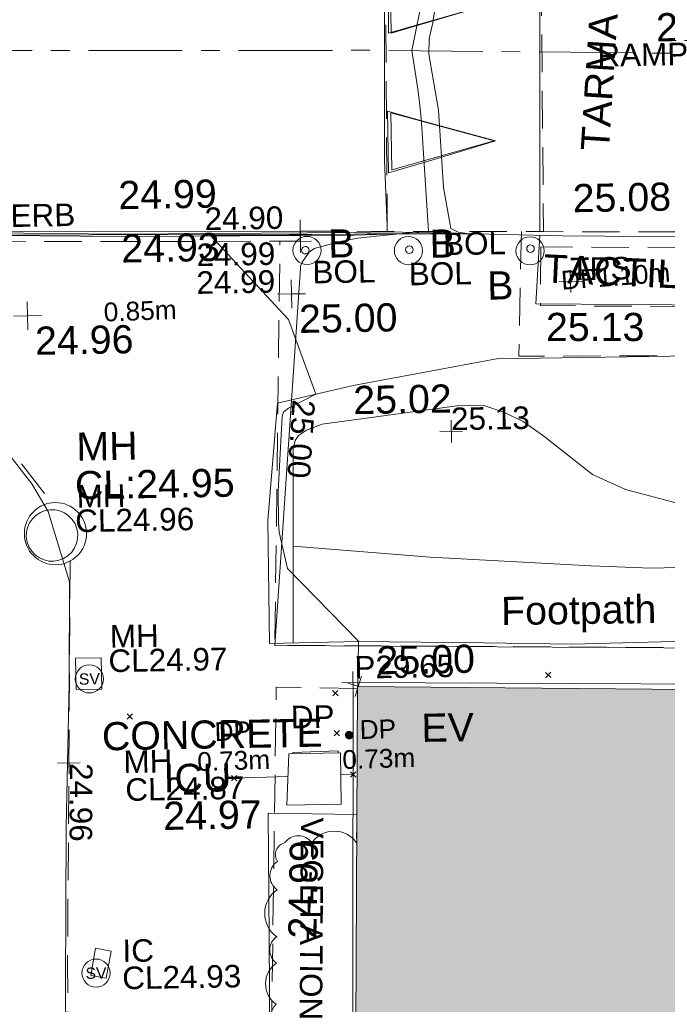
# Model space of a CAD drawing. Header units: millimetres. Extents: x -287732 to 520720, y -88450 to 287754.
# Tile 20 of 256: x -268379 to -259757, y 69037 to 82152. Entities that reach past the tile are written whole.
import ezdxf

# ---------------------------------------------------------------- set-up
doc = ezdxf.new("R2010")
doc.units = ezdxf.units.MM
for name, pattern in [('IMPORT-CENTER _6_', [2000, 1250, -250, 250, -250]), ('IMPORT-DASHED _2_', [750, 500, -250]), ('IMPORT-UG_ELEC_LV_QLB2 _2_', [2700, 1500, -300, 0, -250, 150, -300, 0, -200]), ('IMPORT-UG_ELEC_STREET LIGHTING_QLB2 _2_', [2700, 1500, -300, 0, -250, 150, -300, 0, -200]), ('IMPORT-UG_WATER_QLB2 _2_', [2500, 1500, -300, 0, -50, 150, -300, 0, -200])]:
    doc.linetypes.add(name, pattern=pattern)
for name, color, linetype, lineweight, true_color in [('00_TOPO_BUILDING_OUTLINE', 5, 'Continuous', 9, 0x0000ff), ('00_TOPO_EAVE', 7, 'Continuous', 9, 0x666666), ('00_TOPO_FOOTPATH', 7, 'Continuous', 9, 0xa50000), ('00_TOPO_FURN_BOLLARD', 7, 'Continuous', 9, 0x666666), ('00_TOPO_KERB_BOTTOM', 1, 'Continuous', 9, 0xff0000), ('00_TOPO_KERB_TOP', 7, 'Continuous', 9, 0xa500a5), ('00_TOPO_LEVEL_SPOT', 7, 'Continuous', 9, 0x666666), ('00_TOPO_ROAD_MARKING_ARROWS', 7, 'Continuous', 9, 0x999999), ('00_TOPO_ROAD_MARKING_WHITE_CONTINUOUS', 7, 'Continuous', 9, 0x999999), ('00_TOPO_SERV_IC', 5, 'Continuous', 9, 0x0000ff), ('00_TOPO_SERV_MH', 7, 'Continuous', 9, 0x666666), ('00_TOPO_SERV_STOP_VALVE', 7, 'Continuous', 9, 0x666666), ('00_TOPO_TRAFFIC_RAMP', 7, 'Continuous', 9, 0x999999), ('00_UAV_FORM_LINES', 7, 'Continuous', 9, 0x666666), ('01_DTM_CONTOUR_MJR', 7, 'Continuous', 9, 0x7f3f00), ('12333-PUM-2D-U-0001-C01 - Rev2_REVIT IMPORT_dwg', 7, 'Continuous', 9, 0x767676), ('A_RHA_Line', 7, 'Continuous', 9, 0x00a600), ('BOLLARD', 7, 'Continuous', 9, 0x00a5a5), ('BOLLARD_TXT', 7, 'Continuous', 9, 0x00a5a5), ('BUILDING', 5, 'Continuous', 9, 0x0000ff), ('CONTOURS_INDEX', 4, 'Continuous', 9, 0x00ffff), ('CONTOURS_INDEX_LVL', 4, 'Continuous', 9, 0x00ffff), ('DOWNPIPE', 7, 'Continuous', 9, 0x7fbfff), ('DOWNPIPE_TXT', 7, 'Continuous', 9, 0x7fbfff), ('INSPECTION_COVER', 7, 'Continuous', 9, 0xa50000), ('INSPECTION_COVER_LVL', 7, 'Continuous', 9, 0xa50000), ('INSPECTION_COVER_TXT', 7, 'Continuous', 9, 0xa50000), ('KERB_BOTTOM', 7, 'Continuous', 9, 0x0000a5), ('KERB_BOTTOM_LVL', 7, 'Continuous', 9, 0x0000a5), ('KERB_BOTTOM_TXT', 7, 'Continuous', 9, 0x0000a5), ('KERB_TOP', 2, 'Continuous', 9, 0xffff00), ('KERB_TOP_LVL', 2, 'Continuous', 9, 0xffff00), ('MANHOLES', 7, 'Continuous', 9, 0xa50000), ('MANHOLES_LVL', 7, 'Continuous', 9, 0xa50000), ('MANHOLES_TXT', 7, 'Continuous', 9, 0xa50000), ('PUM-ELECTRIC-LV-QLB2', 1, 'IMPORT-UG_ELEC_LV_QLB2 _2_', 9, 0xff0000), ('PUM-WATER-MH', 5, 'Continuous', 9, 0x0000ff), ('PUM-WATER-QLB2', 5, 'IMPORT-UG_WATER_QLB2 _2_', 9, 0x0000ff), ('ROAD_CROWNLINE', 7, 'IMPORT-CENTER _6_', 9, 0xa500a5), ('ROAD_MARKINGS', 7, 'Continuous', 9, 0xc0c0c0), ('SPOT_HEIGHTS_LVL', 7, 'Continuous', 9, 0x00a500), ('VEGETATION', 7, 'Continuous', 9, 0x00a500), ('VEGETATION_TXT', 7, 'Continuous', 9, 0x00a500)]:
    doc.layers.add(name, color=color, linetype=linetype, lineweight=lineweight, true_color=true_color)
for name, color, linetype, lineweight in [('00_TOPO_ROAD_EDGE', 7, 'Continuous', 9), ('00_TOPO_SURFACE', 7, 'Continuous', 9), ('00_TOPO_SURVEY_TEXT', 7, 'Continuous', 9), ('A_RHA_Detail', 7, 'Continuous', 9), ('CHANGE_OF_SURFACE', 7, 'IMPORT-DASHED _2_', 9), ('CHANGE_OF_SURFACE_LVL', 7, 'Continuous', 9), ('GEN-TEXT', 7, 'Continuous', 9), ('PARAPET', 7, 'Continuous', 9), ('PARAPET_LVL', 7, 'Continuous', 9), ('RAMP', 7, 'IMPORT-DASHED _2_', 9), ('RAMP_TXT', 7, 'Continuous', 9), ('Text', 7, 'Continuous', 9), ('TEXT_TXT', 7, 'Continuous', 9)]:
    doc.layers.add(name, color=color, linetype=linetype, lineweight=lineweight)
doc.styles.add('Arial_1', font='arial.ttf', dxfattribs={"height": 250})
doc.styles.add('Arial_3', font='arial.ttf', dxfattribs={"height": 300})
doc.styles.add('Swis721 Lt BT', font='swissl.ttf', dxfattribs={"height": 400})
doc.styles.add('Swis721 Lt BT_2', font='swissl.ttf', dxfattribs={"height": 375})

# ---------------------------------------------------------------- blocks, each defined once
blk = doc.blocks.new('12333-PUM-2D-U-0001-C01 - Rev2_REVIT IMPORT_dwg_MSL_Bollard_2-2077182-Site Location Plan Proposed')
at = {"layer": '00_TOPO_FURN_BOLLARD', "color": 254, "true_color": 0xcccccc}
blk.add_circle((0, 0), 62.5, dxfattribs=at)
blk = doc.blocks.new('12333-PUM-2D-U-0001-C01 - Rev2_REVIT IMPORT_dwg_MSL_Sluice_Valve_SYM-2077186-Site Location Plan Proposed')
at = {"layer": '00_TOPO_SERV_STOP_VALVE', "color": 254, "true_color": 0xcccccc}
blk.add_circle((0, 0), 500, dxfattribs=at)
at = {"layer": '00_TOPO_SERV_STOP_VALVE', "insert": (0, 199), "char_height": 400, "width": 785.11, "attachment_point": 2, "line_spacing_factor": 1.005062, "style": 'Swis721 Lt BT'}
blk.add_mtext('SV', dxfattribs=at)
blk = doc.blocks.new('12333-PUM-2D-U-0001-C01 - Rev2_REVIT IMPORT_dwg_MSL_Eaves_SYM_1-V41-Site Location Plan Proposed')
at = {"layer": '00_TOPO_EAVE', "color": 254, "true_color": 0xcccccc}
for p, q in [((-4, -14), (116, 357)), ((45, -15), (-357, 116)), ((-116, -357), (-36, -110))]:
    blk.add_line(p, q, dxfattribs=at)
blk = doc.blocks.new('12333-PUM-2D-U-0001-C01 - Rev2_REVIT IMPORT_dwg_MM-2077200-Site Location Plan Proposed')
at = {"layer": '00_TOPO_LEVEL_SPOT', "color": 254, "true_color": 0xcccccc, "flags": 128}
for points in [[(500, 0), (0, 0), (0, 500)], [(0, -500), (0, 0), (-500, 0)]]:
    blk.add_lwpolyline(points, dxfattribs=at)
blk = doc.blocks.new('12333-PUM-2D-U-0001-C01 - Rev2_REVIT IMPORT_dwg_MGS62954_T2_Galway_ITM_3d_Rev1-2077680-Site Location Plan Proposed')
at = {"layer": '00_TOPO_FOOTPATH', "color": 254, "true_color": 0xcccccc, "flags": 128}
for points in [[(533639408, 725637294), (533641323, 725637620), (533644222, 725637611), (533646934, 725637579), (533649345, 725637503), (533651594, 725637475), (533653555, 725637385), (533655772, 725637331)], [(533639408, 725637294), (533638398, 725637077), (533638242, 725635516), (533638234, 725633880), (533639417, 725633887), (533641090, 725633840), (533642265, 725633798), (533643782, 725633814), (533645405, 725633763), (533646838, 725633786), (533648255, 725633789), (533649376, 725633741), (533649347, 725633016)], [(533634398, 725637006), (533635109, 725636063), (533635319, 725635690), (533635588, 725634746), (533635562, 725633399), (533635485, 725631474), (533635440, 725629345), (533635416, 725626820), (533635369, 725624832), (533635379, 725622326), (533635130, 725618587), (533635034, 725617574), (533636606, 725617448)]]:
    blk.add_lwpolyline(points, dxfattribs=at)
at = {"layer": '00_TOPO_KERB_BOTTOM', "color": 254, "true_color": 0xcccccc, "flags": 128}
blk.add_lwpolyline([(533621608, 725631849), (533621668, 725632471), (533621896, 725633431), (533622203, 725634082), (533622696, 725634927), (533623224, 725635678), (533623917, 725636506), (533624642, 725637244), (533625146, 725637669), (533625841, 725638133), (533626915, 725638672), (533628150, 725639133), (533628484, 725639244), (533628590, 725638673), (533629442, 725638850), (533629369, 725639375), (533630531, 725639486), (533632025, 725639478), (533634182, 725639424), (533636355, 725639367), (533639461, 725639332), (533639901, 725639334)], dxfattribs=at)
at = {"layer": '00_TOPO_KERB_TOP', "color": 254, "true_color": 0xcccccc, "flags": 128}
blk.add_lwpolyline([(533621601, 725631448), (533621699, 725632466), (533621926, 725633420), (533622231, 725634067), (533622722, 725634910), (533623249, 725635658), (533623940, 725636485), (533624663, 725637221), (533625165, 725637644), (533625857, 725638106), (533626928, 725638643), (533628160, 725639103), (533628462, 725639204), (533628583, 725638634), (533629477, 725638825), (533629405, 725639347), (533630533, 725639439), (533632025, 725639446), (533634181, 725639392), (533636354, 725639335), (533638726, 725639308), (533639461, 725639300), (533639901, 725639303)], dxfattribs=at)
at = {"layer": '00_TOPO_ROAD_EDGE', "color": 254, "true_color": 0xcccccc, "flags": 128}
blk.add_lwpolyline([(533639901, 725639334), (533642230, 725639243), (533644489, 725639184), (533644759, 725639187)], dxfattribs=at)
at = {"layer": '00_TOPO_ROAD_MARKING_ARROWS', "color": 254, "true_color": 0xcccccc, "flags": 128}
for points in [[(533639970, 725642760), (533640431, 725642623), (533641350, 725642350), (533640364, 725642087), (533639960, 725641980)], [(533639930, 725640940), (533640336, 725640821), (533641360, 725640520), (533640432, 725640260), (533639930, 725640120)]]:
    blk.add_lwpolyline(points, close=True, dxfattribs=at)
at = {"layer": '00_TOPO_ROAD_MARKING_WHITE_CONTINUOUS', "color": 254, "true_color": 0xcccccc, "flags": 128}
blk.add_lwpolyline([(533642000, 725644150), (533641980, 725642170), (533641930, 725639300)], dxfattribs=at)
at = {"layer": '00_TOPO_SERV_IC', "color": 254, "true_color": 0xcccccc}
for p, q in [((533638430, 725631721), (533638468, 725632407)), ((533638468, 725632407), (533639154, 725632407)), ((533639154, 725632407), (533639154, 725631721)), ((533638430, 725631721), (533639154, 725631721))]:
    blk.add_line(p, q, dxfattribs=at)
at = {"layer": '00_TOPO_SERV_MH', "color": 254, "true_color": 0xcccccc}
blk.add_ellipse((533635366, 725635369), major_axis=(-207, 274), ratio=0.99791, dxfattribs=at)
at = {"layer": '00_TOPO_SURFACE', "color": 254, "true_color": 0xcccccc}
blk.add_line((533638179, 725631620), (533639357, 725631581), dxfattribs=at)
at = {"layer": '00_TOPO_SURFACE', "color": 254, "true_color": 0xcccccc, "flags": 128}
for points in [[(533641929, 725639255), (533641860, 725638340), (533644280, 725638280), (533644310, 725639190)], [(533638793, 725628472), (533638146, 725628543), (533638162, 725629959), (533638179, 725631620)]]:
    blk.add_lwpolyline(points, dxfattribs=at)
at = {"layer": '00_TOPO_TRAFFIC_RAMP', "color": 254, "true_color": 0xcccccc, "flags": 128}
blk.add_lwpolyline([(533639960, 725644090), (533639910, 725642080), (533639900, 725641500), (533639880, 725640290), (533639900, 725639410)], dxfattribs=at)
at = {"layer": '00_UAV_FORM_LINES', "color": 254, "true_color": 0xcccccc, "flags": 128}
for points in [[(533638553, 725633882), (533638578, 725635445), (533638596, 725636468), (533638623, 725636577), (533638672, 725636644), (533638778, 725636714), (533638986, 725636787), (533640783, 725636999), (533641146, 725636999), (533641407, 725636906), (533641663, 725636775), (533641935, 725636577), (533642576, 725636055), (533643013, 725635848), (533643712, 725635648)], [(533656147, 725636746), (533654048, 725636368), (533653728, 725636257), (533653519, 725636130), (533653251, 725635934), (533652993, 725635757), (533652666, 725635647), (533652308, 725635569), (533651956, 725635477), (533651629, 725635367), (533651131, 725635301), (533650753, 725635283), (533647027, 725634966), (533643859, 725634798), (533643335, 725634793), (533642534, 725634841), (533640395, 725634990), (533638573, 725635171)]]:
    blk.add_lwpolyline(points, dxfattribs=at)
at = {"layer": '01_DTM_CONTOUR_MJR', "color": 254, "true_color": 0xcccccc, "flags": 128}
blk.add_lwpolyline([(533639400, 725633285), (533639420, 725633890), (533638492, 725634875), (533638391, 725635360), (533638385, 725635490), (533638387, 725635907), (533638457, 725636905), (533638465, 725636931), (533638476, 725636956), (533638502, 725636981), (533638545, 725637009), (533638910, 725637190), (533638564, 725638192), (533637540, 725639330), (533638509, 725639316), (533638871, 725639314), (533639460, 725639312), (533639635, 725639312), (533639900, 725639310), (533640921, 725639290), (533640990, 725639290), (533640845, 725639316), (533640745, 725639364), (533640658, 725639914), (533640611, 725640945), (533640493, 725641691), (533640503, 725641900), (533640554, 725642108), (533640782, 725643506)], dxfattribs=at)
for name, p, xscale, yscale, zscale in [('12333-PUM-2D-U-0001-C01 - Rev2_REVIT IMPORT_dwg_MSL_Bollard_2-2077182-Site Location Plan Proposed', (533638827, 725639106), 3, 3, 3), ('12333-PUM-2D-U-0001-C01 - Rev2_REVIT IMPORT_dwg_MSL_Bollard_2-2077182-Site Location Plan Proposed', (533640177, 725639080), 3, 3, 3), ('12333-PUM-2D-U-0001-C01 - Rev2_REVIT IMPORT_dwg_MSL_Bollard_2-2077182-Site Location Plan Proposed', (533641796, 725639048), 3, 3, 3), ('12333-PUM-2D-U-0001-C01 - Rev2_REVIT IMPORT_dwg_MM-2077200-Site Location Plan Proposed', (533638610, 725638530), 0.375, 0.375, 0.375), ('12333-PUM-2D-U-0001-C01 - Rev2_REVIT IMPORT_dwg_MM-2077200-Site Location Plan Proposed', (533635090, 725638300), 0.375, 0.375, 0.375), ('12333-PUM-2D-U-0001-C01 - Rev2_REVIT IMPORT_dwg_MSL_Sluice_Valve_SYM-2077186-Site Location Plan Proposed', (533635830, 725633450), 0.375, 0.375, 0.375), ('12333-PUM-2D-U-0001-C01 - Rev2_REVIT IMPORT_dwg_MSL_Eaves_SYM_1-V41-Site Location Plan Proposed', (533639408, 725633289), 0.375, 0.375, 0.375), ('12333-PUM-2D-U-0001-C01 - Rev2_REVIT IMPORT_dwg_MSL_Sluice_Valve_SYM-2077186-Site Location Plan Proposed', (533635850, 725629530), 0.375, 0.375, 0.375)]:
    blk.add_blockref(name, p, dxfattribs=dict(xscale=xscale, yscale=yscale, zscale=zscale))
at = {"layer": '00_TOPO_BUILDING_OUTLINE', "color": 251, "true_color": 0x666666, "insert": (533639656, 725633818), "char_height": 375, "width": 1495.9, "attachment_point": 1, "line_spacing_factor": 1.005062, "style": 'Swis721 Lt BT_2'}
blk.add_mtext('25.00', dxfattribs=at)
at = {"layer": '00_TOPO_EAVE', "insert": (533640239, 725632908), "char_height": 375, "width": 736.08, "attachment_point": 1, "line_spacing_factor": 1.005062, "style": 'Swis721 Lt BT_2'}
blk.add_mtext('EV', dxfattribs=at)
at = {"layer": '00_TOPO_FOOTPATH', "color": 251, "true_color": 0x666666, "insert": (533639408, 725637289), "char_height": 375, "width": 1495.9, "attachment_point": 1, "line_spacing_factor": 1.005062, "style": 'Swis721 Lt BT_2'}
blk.add_mtext('25.02', dxfattribs=at)
at = {"layer": '00_TOPO_FOOTPATH', "color": 251, "true_color": 0x666666, "insert": (533641327, 725634446), "char_height": 375, "width": 2436.18, "attachment_point": 1, "rotation": 359.7839, "line_spacing_factor": 1.005062, "style": 'Swis721 Lt BT_2'}
blk.add_mtext('Footpath', dxfattribs=at)
at = {"layer": '00_TOPO_FURN_BOLLARD', "char_height": 375, "width": 398.91, "attachment_point": 1, "line_spacing_factor": 1.005062, "style": 'Swis721 Lt BT_2'}
for insert in [(533639110, 725639380), (533640460, 725639354), (533641217, 725638783)]:
    blk.add_mtext('B', dxfattribs=dict(at, insert=insert))
at = {"layer": '00_TOPO_KERB_BOTTOM', "color": 251, "true_color": 0x666666, "insert": (533636355, 725639362), "char_height": 375, "width": 1495.9, "attachment_point": 1, "line_spacing_factor": 1.005062, "style": 'Swis721 Lt BT_2'}
blk.add_mtext('24.93', dxfattribs=at)
at = {"layer": '00_TOPO_KERB_TOP', "color": 251, "true_color": 0x666666, "insert": (533636328, 725640073), "char_height": 375, "width": 1495.9, "attachment_point": 1, "line_spacing_factor": 1.005062, "style": 'Swis721 Lt BT_2'}
blk.add_mtext('24.99', dxfattribs=at)
at = {"layer": '00_TOPO_LEVEL_SPOT', "char_height": 375, "width": 1495.9, "attachment_point": 1, "line_spacing_factor": 1.005062, "style": 'Swis721 Lt BT_2'}
for s, insert in [('25.07', (533643525, 725642183)), ('25.00', (533638705, 725638383)), ('24.96', (533635185, 725638153))]:
    blk.add_mtext(s, dxfattribs=dict(at, insert=insert))
at = {"layer": '00_TOPO_ROAD_EDGE', "color": 251, "true_color": 0x666666, "insert": (533642375, 725639927), "char_height": 375, "width": 1495.9, "attachment_point": 1, "line_spacing_factor": 1.005062, "style": 'Swis721 Lt BT_2'}
blk.add_mtext('25.08', dxfattribs=at)
at = {"layer": '00_TOPO_SERV_IC', "color": 251, "true_color": 0x666666, "char_height": 375, "attachment_point": 1, "line_spacing_factor": 1.005062, "style": 'Swis721 Lt BT_2'}
for s, insert, width in [('ICU', (533636794, 725632295), 1021.01), ('24.97', (533636781, 725631795), 1495.9)]:
    blk.add_mtext(s, dxfattribs=dict(at, insert=insert, width=width))
at = {"layer": '00_TOPO_SERV_MH', "char_height": 375, "attachment_point": 1, "line_spacing_factor": 1.005062, "style": 'Swis721 Lt BT_2'}
for s, insert, width in [('MH', (533635711, 725636733), 949.78), ('CL:24.95', (533635683, 725636219), 2440.93)]:
    blk.add_mtext(s, dxfattribs=dict(at, insert=insert, width=width))
at = {"layer": '00_TOPO_SURFACE', "color": 251, "true_color": 0x666666, "char_height": 375, "width": 1495.9, "attachment_point": 1, "line_spacing_factor": 1.005062, "style": 'Swis721 Lt BT_2'}
for s, insert, rotation in [('25.13', (533641993, 725638219), 358.9608), ('24.99', (533638416, 725629947), 87.9988)]:
    blk.add_mtext(s, dxfattribs=dict(at, insert=insert, rotation=rotation))
at = {"layer": '00_TOPO_SURVEY_TEXT', "color": 251, "true_color": 0x666666, "char_height": 375, "attachment_point": 1, "line_spacing_factor": 1.005062, "style": 'Swis721 Lt BT_2'}
for s, insert, width, rotation in [('TARMAC', (533642494, 725640383), 2450.43, 85.3197), ('TACTILE', (533641985, 725639000), 2341.21, 356.4259)]:
    blk.add_mtext(s, dxfattribs=dict(at, insert=insert, width=width, rotation=rotation))
at = {"layer": '00_TOPO_SURVEY_TEXT', "color": 251, "true_color": 0x666666, "insert": (533635983, 725632869), "char_height": 375, "width": 3286.24, "attachment_point": 1, "line_spacing_factor": 1.005062, "style": 'Swis721 Lt BT_2'}
blk.add_mtext('CONCRETE', dxfattribs=at)
blk = doc.blocks.new('12333-PUM-2D-U-0001-C01 - Rev2_REVIT IMPORT_dwg_SPOT-V213-Site Location Plan Proposed')
at = {"layer": 'PARAPET_LVL', "color": 253, "true_color": 0xaaaaaa}
for p, q in [((0, 500), (0, -500)), ((-500, 0), (500, 0))]:
    blk.add_line(p, q, dxfattribs=at)
blk = doc.blocks.new('12333-PUM-2D-U-0001-C01 - Rev2_REVIT IMPORT_dwg_SPOT-2077713-Site Location Plan Proposed')
at = {"layer": 'Text', "color": 253, "true_color": 0xaaaaaa}
for p, q in [((0, 500), (0, -500)), ((-500, 0), (500, 0))]:
    blk.add_line(p, q, dxfattribs=at)
blk = doc.blocks.new('12333-PUM-2D-U-0001-C01 - Rev2_REVIT IMPORT_dwg_CIRCL-2077706-Site Location Plan Proposed')
at = {"layer": 'BOLLARD', "color": 254, "true_color": 0xaae1e1, "flags": 128}
blk.add_lwpolyline([(475, -154), (500, 0), (475, 154), (404, 293), (293, 404), (154, 475), (0, 500), (-154, 475), (-293, 404), (-404, 293), (-475, 154), (-500, 0), (-475, -154), (-404, -293), (-293, -404), (-154, -475), (0, -500), (154, -475), (293, -404), (404, -293)], close=True, dxfattribs=at)
blk = doc.blocks.new('12333-PUM-2D-U-0001-C01 - Rev2_REVIT IMPORT_dwg_MH_CIR2-2077806-Site Location Plan Proposed')
at = {"layer": 'DOWNPIPE', "color": 254, "true_color": 0xd4e9ff}
for p, q in [((-499, -33), (33, 499)), ((-496, 60), (-60, 496)), ((-488, -111), (111, 488)), ((-467, -180), (180, 467)), ((-467, 179), (-179, 467)), ((-438, -241), (241, 438)), ((-403, -296), (296, 403)), ((-362, -345), (345, 362)), ((-315, -388), (388, 315)), ((-263, -425), (425, 263)), ((-204, -456), (456, 204)), ((-138, -480), (480, 138)), ((-64, -496), (496, 64)), ((22, -500), (500, -22)), ((128, -483), (483, -128)), ((305, -396), (396, -305))]:
    blk.add_line(p, q, dxfattribs=at)
at = {"layer": 'DOWNPIPE', "color": 254, "true_color": 0xd4e9ff, "flags": 128}
blk.add_lwpolyline([(475, -154), (500, 0), (475, 154), (404, 293), (293, 404), (154, 475), (0, 500), (-154, 475), (-293, 404), (-404, 293), (-475, 154), (-500, 0), (-475, -154), (-404, -293), (-293, -404), (-154, -475), (0, -500), (154, -475), (293, -404), (404, -293)], close=True, dxfattribs=at)
blk = doc.blocks.new('12333-PUM-2D-U-0001-C01 - Rev2_REVIT IMPORT_dwg_SPOT-2077769-Site Location Plan Proposed')
at = {"layer": 'CHANGE_OF_SURFACE_LVL', "color": 253, "true_color": 0xaaaaaa}
for p, q in [((0, 500), (0, -500)), ((-500, 0), (500, 0))]:
    blk.add_line(p, q, dxfattribs=at)
blk = doc.blocks.new('12333-PUM-2D-U-0001-C01 - Rev2_REVIT IMPORT_dwg_SPOT-V272-Site Location Plan Proposed')
at = {"layer": 'KERB_BOTTOM_LVL', "color": 9, "true_color": 0xaaaae1}
for p, q in [((0, 500), (0, -500)), ((-500, 0), (500, 0))]:
    blk.add_line(p, q, dxfattribs=at)
blk = doc.blocks.new('12333-PUM-2D-U-0001-C01 - Rev2_REVIT IMPORT_dwg_SPOT-2077810-Site Location Plan Proposed')
at = {"layer": 'KERB_TOP_LVL', "color": 51, "true_color": 0xffffaa}
for p, q in [((0, 500), (0, -500)), ((-500, 0), (500, 0))]:
    blk.add_line(p, q, dxfattribs=at)
blk = doc.blocks.new('12333-PUM-2D-U-0001-C01 - Rev2_REVIT IMPORT_dwg_SPOT-2077775-Site Location Plan Proposed')
at = {"layer": 'SPOT_HEIGHTS_LVL', "color": 9, "true_color": 0xaae1aa}
for p, q in [((0, 500), (0, -500)), ((-500, 0), (500, 0))]:
    blk.add_line(p, q, dxfattribs=at)
blk = doc.blocks.new('12333-PUM-2D-U-0001-C01 - Rev2_REVIT IMPORT_dwg-1620468-Site Location Plan Proposed')
at = {"layer": 'BUILDING', "color": 161, "true_color": 0xaaaaff, "flags": 128}
blk.add_lwpolyline([(-1727, 15504), (-1729, 15468), (-1730, 15409)], dxfattribs=at)
at = {"layer": 'CHANGE_OF_SURFACE', "color": 253, "true_color": 0xaaaaaa}
blk.add_line((-8358, 23472), (-5711, 19949), dxfattribs=at)
at = {"layer": 'CHANGE_OF_SURFACE', "color": 253, "true_color": 0xaaaaaa, "flags": 128}
for points in [[(-2337, 23466), (-2339, 23376), (-10649, 23508), (-11870, 23455), (-12344, 23338)], [(-2337, 23509), (899, 23447), (2798, 23411), (3611, 23396), (4364, 23382)], [(15748, 15017), (14465, 15110), (10197, 15247), (10178, 16770), (8335, 16834), (8316, 17740), (-2773, 18003), (-2611, 23381)], [(605, 23453), (542, 21795), (5783, 21713), (10024, 21613), (12540, 21468), (14872, 21367)], [(-5478, 19170), (-5607, 13793), (-5716, 4893), (-5797, 1796), (-4635, 1591), (206, -1542), (10760, -1918), (14502, -2901)], [(-1684, 17407), (-2764, 17442), (-2909, 12819), (-2918, 9722), (-2991, 7992), (-3087, 4610)]]:
    blk.add_lwpolyline(points, dxfattribs=at)
blk.add_lwpolyline([(862, 23246), (842, 22463), (3269, 22401), (3289, 23184)], close=True, dxfattribs=at)
at = {"layer": 'CONTOURS_INDEX', "color": 131, "true_color": 0xaaffff, "flags": 128}
blk.add_lwpolyline([(8318, 17739), (-2772, 17999), (-2346, 23019), (-2342, 23043), (-2335, 23066), (-2325, 23088), (-2313, 23109), (-2227, 23229), (-2158, 23278), (-1926, 23336), (-1809, 23363), (-1692, 23385), (-1574, 23402), (-1455, 23415), (-762, 23474), (-632, 23479), (-696, 24856), (-707, 25029), (-721, 25202), (-740, 25374), (-762, 25546), (-812, 25889), (-533, 27156)], dxfattribs=at)
at = {"layer": 'GEN-TEXT', "color": 253, "true_color": 0xaaaaaa}
for p, q in [((823, 17506), (894, 17577)), ((894, 17506), (823, 17577)), ((-2014, 17313), (-1943, 17384)), ((-1943, 17313), (-2014, 17384)), ((-4756, 17051), (-4685, 17122)), ((-4685, 17051), (-4756, 17122)), ((-2005, 16779), (-1934, 16850)), ((-1934, 16779), (-2005, 16850)), ((-3380, 16205), (-3309, 16276)), ((-3309, 16205), (-3380, 16276)), ((-1796, 16227), (-1725, 16298)), ((-1725, 16227), (-1796, 16298))]:
    blk.add_line(p, q, dxfattribs=at)
at = {"layer": 'INSPECTION_COVER', "color": 9, "true_color": 0xe1aaaa, "flags": 128}
blk.add_lwpolyline([(-5023, 13966), (-5230, 14007), (-5301, 13647), (-5094, 13606)], close=True, dxfattribs=at)
at = {"layer": 'KERB_BOTTOM', "color": 9, "true_color": 0xaaaae1, "flags": 128}
blk.add_lwpolyline([(-2337, 23509), (-10650, 23640), (-11889, 23586), (-12757, 23373), (-13869, 22964), (-14646, 22646), (-15345, 22210), (-15663, 21997), (-16176, 21629), (-16639, 21220), (-16925, 20921), (-17324, 20463), (-17806, 19881), (-18224, 19327), (-18506, 18873), (-18774, 18441), (-18978, 18014), (-19117, 17626), (-19359, 16972), (-19461, 16626)], dxfattribs=at)
at = {"layer": 'KERB_TOP', "color": 51, "true_color": 0xffffaa, "flags": 128}
blk.add_lwpolyline([(-2337, 23509), (-2337, 23466), (-10650, 23597), (-11883, 23544), (-12744, 23332), (-13854, 22924), (-14626, 22608), (-15322, 22174), (-15639, 21962), (-16149, 21596), (-16610, 21190), (-16894, 20892), (-17292, 20435), (-17773, 19854), (-18189, 19303), (-18469, 18850), (-18736, 18421), (-18938, 17998), (-19076, 17611), (-19319, 16959), (-19464, 16464)], dxfattribs=at)
at = {"layer": 'MANHOLES', "color": 9, "true_color": 0xe1aaaa, "flags": 128}
blk.add_lwpolyline([(-5430, 17458), (-5086, 17458), (-5086, 17875), (-5430, 17875)], close=True, dxfattribs=at)
at = {"layer": 'MANHOLES', "color": 9, "true_color": 0xe1aaaa}
blk.add_circle((-5668, 19538), 414, dxfattribs=at)
at = {"layer": 'PARAPET', "color": 253, "true_color": 0xaaaaaa, "flags": 128}
blk.add_lwpolyline([(-2006, 3110), (-1741, 17485), (7832, 17275), (7779, 14608)], dxfattribs=at)
at = {"layer": 'PUM-WATER-MH', "color": 161, "true_color": 0xaaaaff, "flags": 128}
blk.add_lwpolyline([(-2557, 16553), (-2557, 16567), (-1955, 16578), (-1955, 16553)], dxfattribs=at)
at = {"layer": 'PUM-WATER-QLB2', "color": 161, "true_color": 0xaaaaff}
for p, q in [((-3345, 16241), (-2629, 16251)), ((-1926, 16260), (-1761, 16263))]:
    blk.add_line(p, q, dxfattribs=at)
at = {"layer": 'RAMP', "color": 253, "true_color": 0xaaaaaa}
for p, q in [((-1180, 23487), (-1132, 28351)), ((941, 28322), (899, 23447))]:
    blk.add_line(p, q, dxfattribs=at)
at = {"layer": 'ROAD_CROWNLINE', "color": 254, "true_color": 0xe1aae1, "flags": 128}
blk.add_lwpolyline([(-7116, 25998), (-1349, 25902), (136, 25861), (3874, 25759), (4966, 25729), (14625, 25464), (26848, 25291), (39320, 25150)], dxfattribs=at)
at = {"layer": 'ROAD_MARKINGS', "color": 254, "true_color": 0xeaeaea, "flags": 128}
for points in [[(-1081, 26906), (-1081, 26125), (282, 26502)], [(-1104, 25067), (-1104, 24304), (263, 24667)]]:
    blk.add_lwpolyline(points, close=True, dxfattribs=at)
at = {"layer": 'VEGETATION', "color": 9, "true_color": 0xaae1aa}
for centre, radius, start, end in [((-2033, 15147), 364, 33.8338, 143.7833), ((-2649, 15208), 165, 102.107, 212.107), ((-2508, 15241), 218, 33.7833, 143.7833), ((-2662, 14928), 230, 123.4333, 233.4333), ((-2589, 14425), 382, 123.4333, 233.4333), ((-2698, 13939), 214, 123.4333, 233.4333), ((-2641, 13488), 335, 123.4333, 233.4333), ((-2613, 13003), 314, 136.6004, 246.6004)]:
    blk.add_arc(centre, radius, start, end, dxfattribs=at)
blk.add_blockref('12333-PUM-2D-U-0001-C01 - Rev2_REVIT IMPORT_dwg_MGS62954_T2_Galway_ITM_3d_Rev1-2077680-Site Location Plan Proposed', (-533641080, -725615854))
for name, p, xscale, yscale, zscale in [('12333-PUM-2D-U-0001-C01 - Rev2_REVIT IMPORT_dwg_SPOT-V272-Site Location Plan Proposed', (-2337, 23509), 0.3, 0.3, 0.3), ('12333-PUM-2D-U-0001-C01 - Rev2_REVIT IMPORT_dwg_SPOT-2077810-Site Location Plan Proposed', (-2337, 23466), 0.3, 0.3, 0.3), ('12333-PUM-2D-U-0001-C01 - Rev2_REVIT IMPORT_dwg_SPOT-2077769-Site Location Plan Proposed', (-2339, 23376), 0.3, 0.3, 0.3), ('12333-PUM-2D-U-0001-C01 - Rev2_REVIT IMPORT_dwg_CIRCL-2077706-Site Location Plan Proposed', (-2276, 23255), 0.1, 0.1, 0.1), ('12333-PUM-2D-U-0001-C01 - Rev2_REVIT IMPORT_dwg_CIRCL-2077706-Site Location Plan Proposed', (-890, 23238), 0.1, 0.1, 0.1), ('12333-PUM-2D-U-0001-C01 - Rev2_REVIT IMPORT_dwg_CIRCL-2077706-Site Location Plan Proposed', (723, 23224), 0.1, 0.1, 0.1), ('12333-PUM-2D-U-0001-C01 - Rev2_REVIT IMPORT_dwg_SPOT-2077713-Site Location Plan Proposed', (1247, 22778), 0.3, 0.3, 0.3), ('12333-PUM-2D-U-0001-C01 - Rev2_REVIT IMPORT_dwg_SPOT-2077775-Site Location Plan Proposed', (-375, 20809), 0.3, 0.3, 0.3), ('12333-PUM-2D-U-0001-C01 - Rev2_REVIT IMPORT_dwg_SPOT-V213-Site Location Plan Proposed', (-1741, 17485), 0.3, 0.3, 0.3), ('12333-PUM-2D-U-0001-C01 - Rev2_REVIT IMPORT_dwg_MH_CIR2-2077806-Site Location Plan Proposed', (-1804, 16786), 0.1, 0.1, 0.1), ('12333-PUM-2D-U-0001-C01 - Rev2_REVIT IMPORT_dwg_SPOT-2077769-Site Location Plan Proposed', (-5542, 16482), 0.3, 0.3, 0.3)]:
    blk.add_blockref(name, p, dxfattribs=dict(xscale=xscale, yscale=yscale, zscale=zscale))
at = {"layer": 'BOLLARD_TXT', "char_height": 300, "width": 1002.69, "attachment_point": 1, "line_spacing_factor": 0.941778, "style": 'Arial_3'}
for insert in [(-441, 23456), (-2186, 23111), (-904, 23063)]:
    blk.add_mtext('BOL', dxfattribs=dict(at, insert=insert))
at = {"layer": 'CHANGE_OF_SURFACE_LVL', "insert": (-3725, 23368), "char_height": 300, "width": 1256.11, "attachment_point": 1, "line_spacing_factor": 0.941778, "style": 'Arial_3'}
blk.add_mtext('24.99', dxfattribs=at)
at = {"layer": 'CHANGE_OF_SURFACE_LVL', "insert": (-5227, 16474), "char_height": 300, "width": 1256.11, "attachment_point": 1, "rotation": 268.6295, "line_spacing_factor": 0.941778, "style": 'Arial_3'}
blk.add_mtext('24.96', dxfattribs=at)
at = {"layer": 'CONTOURS_INDEX_LVL', "insert": (-2180, 21251), "char_height": 300, "width": 1256.11, "attachment_point": 1, "rotation": 265.1418, "line_spacing_factor": 0.941778, "style": 'Arial_3'}
blk.add_mtext('25.00', dxfattribs=at)
at = {"layer": 'DOWNPIPE_TXT', "insert": (-2578, 17190), "char_height": 300, "width": 694.17, "attachment_point": 1, "line_spacing_factor": 0.941778, "style": 'Arial_3'}
blk.add_mtext('DP', dxfattribs=at)
at = {"layer": 'INSPECTION_COVER_LVL', "insert": (-4882, 13754), "char_height": 300, "width": 1895.19, "attachment_point": 1, "line_spacing_factor": 0.941778, "style": 'Arial_3'}
blk.add_mtext('CL24.93', dxfattribs=at)
at = {"layer": 'INSPECTION_COVER_TXT', "insert": (-4873, 14116), "char_height": 300, "width": 499.51, "attachment_point": 1, "line_spacing_factor": 0.941778, "style": 'Arial_3'}
blk.add_mtext('IC', dxfattribs=at)
at = {"layer": 'KERB_BOTTOM_LVL', "insert": (-3610, 23846), "char_height": 300, "width": 1256.11, "attachment_point": 1, "line_spacing_factor": 0.941778, "style": 'Arial_3'}
blk.add_mtext('24.90', dxfattribs=at)
at = {"layer": 'KERB_BOTTOM_TXT', "insert": (-6472, 23932), "char_height": 300, "width": 1362.62, "attachment_point": 1, "line_spacing_factor": 0.941778, "style": 'Arial_3'}
blk.add_mtext('KERB', dxfattribs=at)
at = {"layer": 'KERB_TOP_LVL', "insert": (-3733, 22998), "char_height": 300, "width": 1256.11, "attachment_point": 1, "line_spacing_factor": 0.941778, "style": 'Arial_3'}
blk.add_mtext('24.99', dxfattribs=at)
at = {"layer": 'MANHOLES_LVL', "char_height": 300, "width": 1895.19, "attachment_point": 1, "line_spacing_factor": 0.941778, "style": 'Arial_3'}
for s, insert in [('CL24.96', (-5402, 19853)), ('CL24.97', (-4992, 17981)), ('CL24.87', (-4797, 16262))]:
    blk.add_mtext(s, dxfattribs=dict(at, insert=insert))
at = {"layer": 'MANHOLES_TXT', "char_height": 300, "width": 774.97, "attachment_point": 1, "line_spacing_factor": 0.941778, "style": 'Arial_3'}
for insert in [(-5378, 20179), (-4968, 18307), (-4816, 16633)]:
    blk.add_mtext('MH', dxfattribs=dict(at, insert=insert))
at = {"layer": 'PARAPET_LVL', "insert": (-1719, 17837), "char_height": 300, "width": 1590.34, "attachment_point": 1, "line_spacing_factor": 0.941778, "style": 'Arial_3'}
blk.add_mtext('P29.65', dxfattribs=at)
at = {"layer": 'PUM-ELECTRIC-LV-QLB2', "char_height": 250, "attachment_point": 2, "line_spacing_factor": 0.941778, "style": 'Arial_1'}
for s, insert, width, rotation in [('DP1.10m x1xUTSmm', (2801, 23015), 4027.95, 3.2813), ('0.85m', (-4491, 22611), 1160.03, 1.0749)]:
    blk.add_mtext(s, dxfattribs=dict(at, insert=insert, width=width, rotation=rotation))
at = {"layer": 'PUM-WATER-QLB2', "char_height": 250, "width": 1160.03, "attachment_point": 2, "rotation": 0.7957, "line_spacing_factor": 0.941778, "style": 'Arial_1'}
for insert in [(-3355, 16992), (-1423, 16985)]:
    blk.add_mtext('DP\\P0.73m', dxfattribs=dict(at, insert=insert))
at = {"layer": 'RAMP_TXT', "insert": (1657, 25932), "char_height": 300, "width": 1443.43, "attachment_point": 1, "line_spacing_factor": 0.941778, "style": 'Arial_3'}
blk.add_mtext('RAMP', dxfattribs=at)
at = {"layer": 'SPOT_HEIGHTS_LVL', "insert": (-375, 21124), "char_height": 300, "width": 1256.11, "attachment_point": 1, "line_spacing_factor": 0.941778, "style": 'Arial_3'}
blk.add_mtext('25.13', dxfattribs=at)
at = {"layer": 'TEXT_TXT', "insert": (1247, 23093), "char_height": 300, "width": 973.3, "attachment_point": 1, "line_spacing_factor": 0.941778, "style": 'Arial_3'}
blk.add_mtext('TPS', dxfattribs=at)
at = {"layer": 'VEGETATION_TXT', "insert": (-2166, 15695), "char_height": 300, "width": 3224.76, "attachment_point": 1, "rotation": 268.6295, "line_spacing_factor": 0.941778, "style": 'Arial_3'}
blk.add_mtext('VEGETATION', dxfattribs=at)

msp = doc.modelspace()

# ---------------------------------------------------------------- hatches: boundary and pattern name
at = {"layer": 'A_RHA_Detail', "true_color": 0xc0c0c0}
h = msp.add_hatch(color=9, dxfattribs=at)
h.paths.add_polyline_path([(-80881, -68503), (-80401, -68483), (-80401, -62985), (-24475, -63009), (-24456, -50840), (-36623, -50832), (-36623, -44229), (-50959, -44218), (-50959, -42574), (-54564, -42571), (-54566, -45054), (-92409, -45027), (-92412, -49202), (-100062, -49202), (-100052, -64853), (-86121, -64853), (-86092, -62958), (-84861, -62958), (-84855, -68240), (-80871, -68240)])
h.paths.add_polyline_path([(-137239, -68462), (-132720, -68433), (-132847, -62850), (-130455, -62917), (-130498, -61356), (-117581, -61423), (-117492, -49184), (-125137, -49178), (-125134, -45033), (-163007, -45006), (-163007, -44090), (-163124, -44090), (-163123, -42384), (-166564, -42384), (-166565, -44044), (-193158, -44025), (-193195, -62864), (-137270, -62917), (-137254, -65680)])
h.paths.add_polyline_path([(120311, -32334), (120312, -31611), (133451, -31638), (133469, -19718), (121296, -19692), (121320, -8191), (112277, -8172), (112263, -14811), (78286, -14740), (78293, -8167), (75242, -8161), (69356, -8153), (69354, -9157), (68373, -9155), (68373, -13706), (69334, -13708), (69325, -16250), (66623, -16250), (66620, -17995), (65989, -17995), (65985, -19731), (57152, -19712), (57127, -31560), (70278, -31587), (70278, -32272), (78264, -32285), (78267, -31020), (112336, -31091), (112336, -32318), (119781, -32333)])
h.paths.add_polyline_path([(7504, -1791), (15482, -674), (15484, 148), (56188, 206), (56156, 14338), (18017, 14236), (17968, 34313), (21727, 34324), (21709, 40608), (18010, 40608), (17996, 45484), (9770, 45421), (3966, 45447), (3985, 14177), (1023, 14177), (-277, 14191), (-232, 5968), (-226, 194), (553, 183), (7478, 143), (7489, -674)])
h.paths.add_polyline_path([(77756, 53), (77730, 1700), (94464, 1660), (94606, 17991), (88810, 18015), (88800, 14437), (69414, 14458), (69377, 100), (75242, 67)])
h.paths.add_polyline_path([(61252, 46454), (105775, 46473), (105768, 61853), (92285, 61853), (92309, 65784), (96107, 65768), (96060, 75209), (101085, 75072), (104988, 74765), (108404, 74364), (112009, 73787), (115645, 73050), (116891, 72762), (120209, 71893), (120865, 71704), (124136, 70670), (127436, 69481), (127820, 69395), (128274, 69332), (128732, 69307), (129190, 69320), (129645, 69372), (130095, 69461), (130535, 69588), (130963, 69751), (131376, 69950), (131771, 70182), (132163, 70461), (132496, 70742), (132821, 71065), (133117, 71414), (133384, 71787), (133617, 72179), (133817, 72591), (133983, 73018), (134112, 73458), (134204, 73907), (134258, 74362), (134273, 74820), (134251, 75277), (134190, 75731), (134091, 76179), (133955, 76617), (133783, 77041), (133576, 77450), (133336, 77840), (133064, 78209), (132762, 78554), (132432, 78872), (132077, 79161), (131698, 79420), (131300, 79646), (131094, 79746), (132146, 83110), (122788, 86283), (121604, 82800), (117096, 83871), (116842, 83526), (116121, 91222), (110238, 91274), (110194, 90435), (104988, 90486), (104973, 94310), (103746, 94310), (103840, 122852), (96365, 122932), (96350, 123952), (104556, 123902), (104607, 120249), (125503, 120134), (125662, 137657), (114480, 137699), (114382, 129150), (104644, 129188), (104578, 126217), (101184, 126159), (101265, 135959), (89967, 135989), (89928, 125824), (93631, 125841), (93581, 122932), (88697, 122905), (88679, 95739), (86378, 95739), (86378, 96178), (83280, 96201), (83274, 95736), (70170, 95733), (70166, 96272), (66675, 96257), (66655, 95756), (65785, 95756), (65888, 117471), (53473, 117488), (53434, 98570), (40649, 98570), (40610, 94406), (38854, 94410), (38849, 89464), (40612, 89518), (40665, 86258), (38372, 86306), (38370, 76901), (50938, 76944), (50923, 74599), (56485, 74589), (56485, 75195), (92465, 75233), (92646, 71767), (89811, 69363), (85313, 69361), (85313, 66907), (75210, 66903), (75210, 63816), (70819, 63816), (70819, 64253), (69457, 64253), (69456, 66902), (61303, 66899), (61305, 63970), (70500, 63970), (70500, 61853), (61246, 61849), (61252, 46656)])
h.paths.add_polyline_path([(-17153, 48569), (-17153, 60770), (-29363, 60775), (-29363, 67399), (-43507, 67405), (-43489, 69093), (-45766, 69109), (-45794, 67405), (-47272, 67404), (-47272, 66455), (-86005, 66469), (-86007, 60522), (-92663, 60522), (-92665, 50184), (-79752, 50180), (-79752, 48591), (-17158, 48569)])
h.paths.add_polyline_path([(-201056, 48629), (-138378, 48635), (-138378, 50133), (-125468, 50134), (-125469, 60566), (-132187, 60566), (-132187, 66533), (-170643, 66806), (-170643, 67739), (-200340, 67489), (-200349, 60828), (-201058, 60828), (-201057, 51102)])
h.paths.add_polyline_path([(-240052, 54769), (-239444, 54811), (-239187, 54842), (-238765, 54941), (-238382, 55122), (-237990, 55355), (-237269, 55936), (-237032, 56226), (-236793, 56569), (-236555, 57004), (-236433, 57267), (-236300, 57753), (-236251, 58017), (-236236, 58516), (-236233, 58988), (-236214, 59823), (-236364, 59821), (-236634, 60698), (-236392, 61432), (-236225, 61435), (-236202, 62638), (-232564, 62639), (-232564, 63049), (-232732, 63049), (-232860, 63458), (-232732, 63914), (-232561, 63914), (-232515, 70598), (-240629, 70599), (-240630, 72351), (-246413, 72347), (-246413, 70616), (-254450, 70619), (-254455, 70754), (-254470, 73192), (-263883, 73268), (-263902, 68261), (-263715, 68260), (-263553, 67820), (-263719, 67392), (-263914, 67392), (-263957, 58634), (-260181, 58611), (-260192, 56354), (-257185, 56339), (-257213, 57093), (-257339, 57093), (-257471, 57532), (-257339, 58062), (-257203, 58064), (-257174, 58599), (-256478, 58575), (-256478, 58789), (-256013, 58912), (-255397, 58781), (-255397, 58596), (-243810, 58586), (-243805, 58352), (-243741, 57885), (-243619, 57422), (-243424, 56944), (-243247, 56608), (-243003, 56250), (-242732, 55933), (-242372, 55603), (-242141, 55425), (-241805, 55217), (-241529, 55077), (-241101, 54917), (-240836, 54841), (-240453, 54789), (-240219, 54777)])
h.paths.add_polyline_path([(40277, 59895), (40329, 69197), (36589, 69218), (36619, 74674), (32264, 74687), (32233, 69156), (11917, 69270), (11967, 78219), (29088, 78123), (29143, 88141), (15719, 88216), (15733, 90590), (4594, 90652), (4525, 78265), (10097, 78234), (10077, 74773), (4548, 74804), (4466, 60107), (19126, 60025), (19140, 62528), (31739, 62457), (31725, 59943), (38370, 59906)])
h.paths.add_polyline_path([(-246083, 72334), (-246083, 72334), (-246208, 72334)])
h.paths.add_polyline_path([(-114575, 112178), (-114575, 112178), (-114707, 115802)])
h.paths.add_polyline_path([(-154700, 101760), (-114382, 101776), (-114382, 106927), (-113756, 106927), (-113758, 111847), (-114432, 111847), (-114432, 112178), (-114575, 112178), (-114579, 121707), (-123057, 121707), (-123069, 156453), (-119381, 156454), (-119381, 160166), (-115501, 160167), (-115503, 166207), (-132412, 166600), (-132412, 166666), (-135275, 166665), (-135275, 166628), (-135911, 166628), (-135911, 166352), (-152521, 166346), (-152518, 159143), (-150699, 159118), (-150759, 122561), (-151059, 122561), (-151061, 121302), (-154138, 121373), (-154138, 121865), (-154704, 121867), (-154689, 119352), (-154746, 119352), (-154746, 118722), (-160794, 118749), (-160794, 119411), (-163852, 119422), (-163855, 118762), (-167569, 118779), (-166635, 124395), (-166930, 124500), (-167569, 124708), (-168028, 124841), (-168631, 124991), (-169238, 125117), (-169850, 125220), (-170466, 125298), (-171089, 125352), (-171704, 125381), (-172325, 125386), (-172782, 125375), (-173402, 125337), (-174110, 125263), (-174634, 125190), (-175245, 125081), (-176047, 124896), (-176665, 124725), (-177045, 124609), (-177632, 124405), (-176665, 118819), (-177559, 118822), (-177662, 125263), (-176365, 126543), (-159462, 126320), (-157058, 128609), (-157061, 136153), (-158639, 137740), (-159352, 137740), (-161634, 140201), (-168728, 140257), (-171035, 137943), (-174184, 137943), (-176460, 140292), (-177342, 140292), (-177342, 140358), (-183429, 140356), (-185922, 137917), (-185922, 131757), (-186907, 131757), (-187725, 130810), (-187724, 127376), (-186481, 126305), (-186479, 122327), (-185176, 121059), (-180304, 121059), (-180304, 118802), (-193555, 118802), (-193555, 133118), (-192594, 133118), (-192594, 134201), (-192225, 134201), (-192226, 136615), (-192595, 136615), (-192595, 137734), (-193589, 137734), (-193589, 147475), (-193163, 147493), (-192766, 147531), (-192360, 147590), (-192200, 147617), (-191883, 147683), (-191569, 147762), (-191258, 147853), (-190829, 148002), (-190648, 148071), (-190350, 148198), (-190057, 148336), (-189770, 148486), (-189405, 148698), (-189133, 148873), (-188868, 149059), (-188610, 149255), (-188355, 149465), (-188080, 149714), (-187885, 149902), (-187546, 150266), (-187446, 150378), (-187241, 150629), (-187046, 150888), (-186862, 151154), (-186546, 151670), (-186524, 151707), (-163675, 151670), (-163688, 148134), (-157304, 148136), (-157304, 155760), (-157557, 155765), (-157556, 166678), (-187009, 166700), (-187013, 162054), (-188707, 162045), (-188706, 155022), (-188738, 154651), (-188799, 154283), (-188857, 154035), (-188966, 153679), (-189103, 153333), (-189266, 152998), (-189455, 152677), (-189645, 152421), (-189917, 152104), (-190213, 151809), (-190531, 151539), (-190869, 151294), (-191225, 151076), (-191598, 150887), (-192093, 150683), (-192519, 150562), (-192904, 150482), (-193187, 150441), (-193594, 150407), (-193595, 151460), (-205369, 151455), (-205354, 113350), (-207187, 113349), (-207184, 105991), (-205313, 105991), (-205311, 101770), (-175489, 101781), (-175489, 110890), (-154703, 110898), (-154700, 102692)])
h.paths.add_polyline_path([(193736, 113048), (208865, 114991), (208976, 114127), (216448, 115086), (216039, 118272), (232649, 120405), (233426, 114352), (240632, 115278), (239855, 121330), (256407, 123456), (257092, 118089), (264572, 119041), (261878, 138525), (259179, 138222), (259197, 137439), (254686, 136897), (255413, 131315), (240853, 129522), (239771, 137919), (240650, 138010), (240062, 142777), (239166, 142685), (237631, 151018), (266173, 154561), (271297, 142612), (276532, 144861), (274942, 148528), (302075, 160135), (300216, 164320), (301528, 164907), (300405, 167478), (299017, 166946), (295627, 174519), (294333, 177537), (287289, 174519), (289428, 169661), (272957, 162557), (271943, 164897), (267016, 162764), (268502, 159357), (265200, 157946), (226856, 153147), (227510, 148852), (228281, 141179), (227302, 141050), (227895, 136433), (228749, 136524), (229602, 128024), (217691, 126494), (217642, 126874), (215139, 126553), (215195, 126113), (215016, 126090), (214841, 127450), (192259, 124549), (193486, 114991)])
h.paths.add_polyline_path([(-78076, 117606), (-78076, 117610), (-78070, 129486), (-74723, 129478), (-74723, 125436), (-48016, 125380), (-47997, 135873), (-61198, 135902), (-74715, 135924), (-74724, 131865), (-78070, 131873), (-78063, 149550), (-58292, 149542), (-58292, 148946), (-37708, 148938), (-37703, 159740), (-44148, 159743), (-44148, 162961), (-49830, 162961), (-49831, 160632), (-78494, 160644), (-78494, 161615), (-78739, 161615), (-78692, 168188), (-90845, 168127), (-90963, 152687), (-89065, 152686), (-89080, 117610), (-78375, 117606)])
h.paths.add_polyline_path([(69255, 129236), (69260, 136168), (86068, 136131), (86009, 164703), (58790, 164724), (58790, 170119), (54460, 170122), (54457, 166153), (47042, 166159), (47041, 164669), (39173, 164675), (39173, 164079), (17015, 164095), (17002, 147267), (12660, 147267), (12654, 139138), (17031, 139135), (17025, 129935), (39191, 129919), (39191, 129258), (69014, 129236)])
h.paths.add_polyline_path([(39266, 139468), (33051, 139484), (33088, 153428), (39278, 153412), (39278, 152830), (43058, 152820), (43025, 140093), (39267, 140093)])
h.paths.add_polyline_path([(1980, 189123), (18699, 189180), (18678, 195254), (24349, 195273), (24335, 199551), (28830, 199566), (28798, 208816), (24335, 208806), (24334, 209113), (16812, 209088), (16807, 208844), (6772, 208809), (6797, 201489), (-8471, 201437), (-8471, 200429), (-11856, 200418), (-11824, 190892), (-7615, 190907), (-7615, 190171), (-4609, 190169), (-4608, 190917), (1973, 190939), (1977, 189837)])
h.paths.add_polyline_path([(-20506, 190640), (-20122, 206347), (-41550, 207015), (-41462, 210450), (-31391, 210152), (-31079, 223863), (-44305, 224231), (-44491, 211866), (-47510, 211943), (-47723, 203659), (-47076, 203635), (-47175, 199532), (-46801, 199520), (-46874, 195479), (-44600, 195425), (-44686, 192243), (-38074, 192136), (-38104, 191127), (-21538, 190669)])
h.paths.add_polyline_path([(16801, 195962), (9657, 196015), (9644, 199514), (11632, 199486), (11632, 203322), (16807, 203391), (16801, 195984)])
h.paths.add_polyline_path([(122085, 200536), (122088, 206386), (125211, 206386), (125211, 206646), (126203, 206646), (126203, 207041), (130401, 206979), (130444, 209883), (126203, 209946), (126203, 214624), (127365, 214624), (127365, 225380), (126160, 225380), (126207, 241475), (119483, 241496), (119479, 246182), (109944, 246175), (109953, 233033), (115001, 233033), (115000, 208653), (112026, 208653), (112024, 200539), (122025, 200536)])
h.paths.add_polyline_path([(30087, 200987), (38031, 201029), (38031, 202923), (38110, 202923), (38067, 208828), (38013, 208828), (38012, 209013), (30045, 208970), (30077, 202923)])
h.paths.add_polyline_path([(195986, 205662), (202897, 206052), (202677, 209946), (195766, 209555)])
h.paths.add_polyline_path([(-91652, 206393), (-79454, 206433), (-79629, 238246), (-68904, 238215), (-68919, 246313), (-68919, 246314), (-68757, 246313), (-68755, 246639), (-79620, 246651), (-79607, 247344), (-82155, 247318), (-82155, 247488), (-91641, 247473), (-91639, 246846), (-131470, 246641), (-131470, 250160), (-142857, 250177), (-142864, 246220), (-165119, 246272), (-165040, 253908), (-178677, 253930), (-178700, 238177), (-138599, 238209), (-138548, 206628), (-126647, 206572), (-126667, 234826), (-124963, 234826), (-124969, 234688), (-91596, 234664), (-91651, 207156)])
h.paths.add_polyline_path([(142124, 209114), (152768, 209127), (152745, 227013), (142101, 226999), (142122, 210583)])
h.paths.add_polyline_path([(168999, 209275), (169027, 226860), (161687, 226877), (161648, 209291), (168847, 209275)])
h.paths.add_polyline_path([(49761, 218477), (49794, 223316), (41274, 223363), (41274, 223291), (32187, 223352), (32202, 225553), (20082, 225635), (20035, 218708), (31566, 218630), (31566, 218599), (49750, 218477)])
h.paths.add_polyline_path([(162362, 234154), (162367, 241590), (135261, 241631), (135249, 234198), (160249, 234157)])
h.paths.add_polyline_path([(176459, 246710), (176516, 252173), (168884, 252253), (168935, 257069), (164355, 257117), (164296, 251512), (164417, 251511), (164368, 246837), (171460, 246762)])

# ---------------------------------------------------------------- linework, layer by layer
at = {"layer": 'A_RHA_Line', "color": 7}
for p, q in [((-263883, 73268), (-263908, 68261)), ((-254467, 73192), (-263883, 73268))]:
    msp.add_line(p, q, dxfattribs=at)

# ---------------------------------------------------------------- block references
at = {"layer": '12333-PUM-2D-U-0001-C01 - Rev2_REVIT IMPORT_dwg', "color": 254, "linetype": 'IMPORT-UG_ELEC_STREET LIGHTING_QLB2 _2_', "true_color": 0xffd4d4, "rotation": 0.9999999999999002}
msp.add_blockref('12333-PUM-2D-U-0001-C01 - Rev2_REVIT IMPORT_dwg-1620468-Site Location Plan Proposed', (-261895, 55870), dxfattribs=at)

doc.saveas('drawing.dxf')
